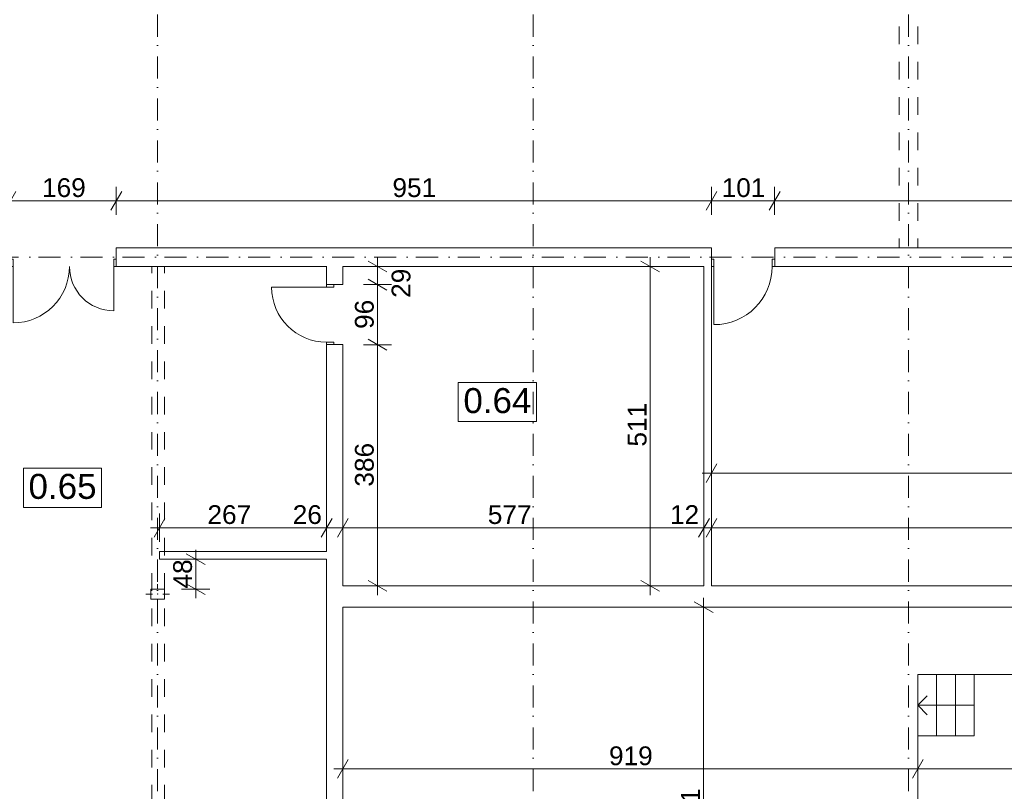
# Model space of a CAD drawing. Extents: x -283435 to 14216, y -77540 to 30522.
# Tile 82 of 177: x -154409 to -138671, y -31642 to -19303. Entities that reach past the tile are written whole.
import ezdxf

# ---------------------------------------------------------------- set-up
doc = ezdxf.new("R2010")
doc.units = 0
doc.header["$MEASUREMENT"] = 0
doc.linetypes.add('Kropki i Kreski', pattern=[670.277762, 352.777767, -176.388884, 0, -141.111112])
doc.linetypes.add('Przerywana', pattern=[564.444447, 282.222223, -282.222223])
for name, color, linetype in [('Drzwi ArchiCAD', 7, 'Continuous'), ('HYDRANTY', 7, 'Continuous'), ('SŁUPY', 7, 'Continuous'), ('WYMIARY', 7, 'Continuous'), ('ŚCIANY', 7, 'Continuous')]:
    doc.layers.add(name, color=color, linetype=linetype)
for name, color, linetype, lineweight in [('Drzwi ArchiCAD_Nr_Pióra__3', 3, 'Continuous', 18), ('Drzwi ArchiCAD_Nr_Pióra__7', 7, 'Continuous', 18), ('HYDRANTY_Nr_Pióra__5', 5, 'Continuous', 18), ('LINIE_Nr_Pióra__5', 5, 'Continuous', 18), ('LINIE_Nr_Pióra__7', 7, 'Continuous', 18), ('OPISY_Nr_Pióra__65', 65, 'Continuous', 18), ('OPISY_Nr_Pióra__86', 86, 'Continuous', 18), ('OSIE_Nr_Pióra__5', 5, 'Continuous', 18), ('OSIE_Nr_Pióra__7', 7, 'Continuous', 18), ('SŁUPY_Nr_Pióra__20', 20, 'Continuous', 18), ('WYMIARY_Nr_Pióra__4', 4, 'Continuous', 18), ('WYMIARY_Nr_Pióra__5', 5, 'Continuous', 18), ('ŚCIANY_Nr_Pióra__7', 7, 'Continuous', 18)]:
    doc.layers.add(name, color=color, linetype=linetype, lineweight=lineweight)
doc.layers.add('SŁUPY_Nr_Pióra__28', color=7, linetype='Continuous', lineweight=18, true_color=0x260900)
doc.styles.add('GENERATED_STYLE_1', font='arial.ttf')
doc.styles.add('GENERATED_STYLE_2', font='txt')
doc.dimstyles.new('GENERATED_STYLE__1', dxfattribs={"dimtxt": 300, "dimasz": 228, "dimexe": 0.18, "dimexo": 0, "dimgap": 0.09, "dimtad": 1, "dimdec": 0, "dimlfac": 0.1, "dimzin": 0, "dimdsep": 46, "dimtxsty": 'GENERATED_STYLE_2', "dimblk": 'ARROWHEAD_2', "dimblk1": 'ARROWHEAD_2', "dimblk2": 'ARROWHEAD_2', "dimcen": 0.09, "dimclrd": 256, "dimclre": 256, "dimclrt": 256, "dimazin": 0, "dimtfac": 1, "dimtdec": 4, "dimtmove": 0, "dimatfit": 3, "dimfxl": 1, "dimtolj": 1, "dimtzin": 0, "dimarcsym": 0})
doc.dimstyles.new('GENERATED_STYLE__2', dxfattribs={"dimtxt": 300, "dimasz": 228, "dimexe": 0.18, "dimexo": 0, "dimgap": 0.09, "dimtad": 1, "dimtih": 1, "dimtoh": 1, "dimdec": 0, "dimlfac": 0.1, "dimzin": 0, "dimdsep": 46, "dimtxsty": 'GENERATED_STYLE_2', "dimblk": 'ARROWHEAD_2', "dimblk1": 'ARROWHEAD_2', "dimblk2": 'ARROWHEAD_2', "dimcen": 0.09, "dimclrd": 256, "dimclre": 256, "dimclrt": 256, "dimazin": 0, "dimtfac": 1, "dimtdec": 4, "dimtmove": 0, "dimatfit": 3, "dimfxl": 1, "dimtolj": 1, "dimtzin": 0, "dimarcsym": 0})
doc.dimstyles.new('GENERATED_STYLE__3', dxfattribs={"dimtxt": 300, "dimasz": 228, "dimexe": 0.18, "dimexo": 0, "dimgap": 0.09, "dimtad": 1, "dimtih": 1, "dimtoh": 1, "dimdec": 0, "dimlfac": 0.1, "dimzin": 0, "dimdsep": 46, "dimtxsty": 'GENERATED_STYLE_2', "dimblk": 'ARROWHEAD_2', "dimblk1": 'ARROWHEAD_2', "dimblk2": 'ARROWHEAD_2', "dimcen": 0.09, "dimclrd": 256, "dimclre": 256, "dimclrt": 256, "dimazin": 0, "dimtfac": 1, "dimtdec": 4, "dimtmove": 2, "dimatfit": 3, "dimfxl": 1, "dimtolj": 1, "dimtzin": 0, "dimarcsym": 0})
doc.dimstyles.new('GENERATED_STYLE__4', dxfattribs={"dimtxt": 300, "dimasz": 228, "dimexe": 0.18, "dimexo": 0, "dimgap": 0.09, "dimtad": 1, "dimdec": 0, "dimlfac": 0.1, "dimzin": 0, "dimdsep": 46, "dimtxsty": 'GENERATED_STYLE_2', "dimblk": 'ARROWHEAD_2', "dimblk1": 'ARROWHEAD_2', "dimblk2": 'ARROWHEAD_2', "dimcen": 0.09, "dimclrd": 256, "dimclre": 256, "dimclrt": 256, "dimazin": 0, "dimtfac": 1, "dimtdec": 4, "dimtmove": 2, "dimatfit": 3, "dimfxl": 1, "dimtolj": 1, "dimtzin": 0, "dimarcsym": 0})

# ---------------------------------------------------------------- blocks, each defined once
blk = doc.blocks.new('Ściana_78', base_point=(-131793, -28697))
at = {"layer": 'ŚCIANY_Nr_Pióra__7', "linetype": 'Continuous'}
for p, q in [((-143472, -28357), (-149243, -28357)), ((-131423, -28357), (-143352, -28357)), ((-149243, -28697), (-131793, -28697))]:
    blk.add_line(p, q, dxfattribs=at)
blk = doc.blocks.new('D2 Asymetryczne 12_19')
at = {"layer": 'Drzwi ArchiCAD_Nr_Pióra__3', "linetype": 'Continuous'}
for p, q in [((805, 0), (805, 901.6)), ((-805, 0), (-805, 708.4)), ((-805, 0), (-845, 0)), ((-845, 0), (-845, -115)), ((-805, -115), (-805, 0)), ((845, 0), (805, 0)), ((805, 0), (805, -115)), ((845, -115), (845, 0)), ((-845, -115), (-805, -115)), ((805, -115), (845, -115))]:
    blk.add_line(p, q, dxfattribs=at)
for centre, radius, start, end in [((805, 0), 901.6, 90, 180), ((-805, 0), 708.4, 0, 90)]:
    blk.add_arc(centre, radius, start, end, dxfattribs=at)
at = {"layer": 'Drzwi ArchiCAD_Nr_Pióra__7', "linetype": 'Continuous'}
for p, q in [((-845, 0), (-845, -115)), ((845, 0), (845, -115))]:
    blk.add_line(p, q, dxfattribs=at)
blk = doc.blocks.new('D1 Drzwi proste 12_33')
at = {"layer": 'Drzwi ArchiCAD_Nr_Pióra__3', "linetype": 'Continuous'}
for p, q in [((465, 0), (465, 930)), ((-465, 0), (-505, 0)), ((-505, 0), (-505, -115)), ((-465, -115), (-465, 0)), ((505, 0), (465, 0)), ((465, 0), (465, -115)), ((505, -115), (505, 0)), ((-505, -115), (-465, -115)), ((465, -115), (505, -115))]:
    blk.add_line(p, q, dxfattribs=at)
blk.add_arc((465, 0), 930, 90, 180, dxfattribs=at)
at = {"layer": 'Drzwi ArchiCAD_Nr_Pióra__7', "linetype": 'Continuous'}
for p, q in [((-505, 0), (-505, -115)), ((505, 0), (505, -115))]:
    blk.add_line(p, q, dxfattribs=at)
blk = doc.blocks.new('Ściana_160', base_point=(-110415, -23100))
at = {"layer": 'ŚCIANY_Nr_Pióra__7', "linetype": 'Continuous'}
for p, q in [((-152866, -23135), (-152866, -22950)), ((-143352, -22950), (-152866, -22950)), ((-143352, -23135), (-143352, -22950)), ((-142342, -23135), (-142342, -22950)), ((-124578, -22950), (-142342, -22950)), ((-152866, -23250), (-152866, -23135)), ((-143352, -23250), (-143352, -23135)), ((-142342, -23250), (-142342, -23135)), ((-152866, -23250), (-149503, -23250)), ((-149243, -23250), (-143472, -23250)), ((-142342, -23250), (-124578, -23250))]:
    blk.add_line(p, q, dxfattribs=at)
at = {"layer": 'Drzwi ArchiCAD', "linetype": 'Continuous', "rotation": 180}
for name, p in [('D2 Asymetryczne 12_19', (-153711, -23250)), ('D1 Drzwi proste 12_33', (-142847, -23250))]:
    blk.add_blockref(name, p, dxfattribs=at)
blk = doc.blocks.new('Ściana_323', base_point=(-143352, -23100))
at = {"layer": 'ŚCIANY_Nr_Pióra__7', "linetype": 'Continuous'}
for p, q in [((-143472, -23250), (-143472, -28357)), ((-143352, -28357), (-143352, -23250))]:
    blk.add_line(p, q, dxfattribs=at)
blk = doc.blocks.new('D1 Drzwi proste 12_115')
at = {"layer": 'Drzwi ArchiCAD_Nr_Pióra__3', "linetype": 'Continuous'}
for p, q in [((440, 0), (440, 880)), ((-440, 0), (-480, 0)), ((-480, 0), (-480, -115)), ((-440, -115), (-440, 0)), ((480, 0), (440, 0)), ((440, 0), (440, -115)), ((480, -115), (480, 0)), ((-480, -115), (-440, -115)), ((440, -115), (480, -115))]:
    blk.add_line(p, q, dxfattribs=at)
blk.add_arc((440, 0), 880, 90, 180, dxfattribs=at)
at = {"layer": 'Drzwi ArchiCAD_Nr_Pióra__7', "linetype": 'Continuous'}
for p, q in [((-480, 0), (-480, -115)), ((480, 0), (480, -115))]:
    blk.add_line(p, q, dxfattribs=at)
blk = doc.blocks.new('Ściana_79', base_point=(-149503, -23100))
at = {"layer": 'ŚCIANY_Nr_Pióra__7', "linetype": 'Continuous'}
for p, q in [((-149503, -23250), (-149503, -23540)), ((-149243, -23540), (-149243, -23250)), ((-149503, -23540), (-149388, -23540)), ((-149388, -23540), (-149243, -23540)), ((-149503, -24500), (-149388, -24500)), ((-149503, -24500), (-149503, -27809)), ((-149388, -24500), (-149243, -24500)), ((-149243, -28357), (-149243, -24500)), ((-149503, -27929), (-149503, -35210)), ((-149243, -35210), (-149243, -28697))]:
    blk.add_line(p, q, dxfattribs=at)
at = {"layer": 'Drzwi ArchiCAD', "linetype": 'Continuous', "rotation": 90}
blk.add_blockref('D1 Drzwi proste 12_115', (-149503, -24020), dxfattribs=at)
blk = doc.blocks.new('Ściana_80', base_point=(-149503, -27809))
at = {"layer": 'ŚCIANY_Nr_Pióra__7', "linetype": 'Continuous'}
for p, q in [((-149503, -27809), (-152173, -27809)), ((-152173, -27809), (-152173, -27929)), ((-152173, -27929), (-149503, -27929))]:
    blk.add_line(p, q, dxfattribs=at)
blk = doc.blocks.new('Słup_110', base_point=(-152204, -28489))
at = {"layer": 'SŁUPY_Nr_Pióra__20', "linetype": 'Continuous'}
for p, q in [((-152204, -28409), (-152204, -28329)), ((-152284, -28489), (-152394, -28489)), ((-152204, -28569), (-152204, -28649)), ((-152124, -28489), (-152014, -28489))]:
    blk.add_line(p, q, dxfattribs=at)
blk.add_point((-152204, -28489), dxfattribs=at)
at = {"layer": 'SŁUPY_Nr_Pióra__28', "linetype": 'Continuous', "flags": 128}
blk.add_lwpolyline([(-152094, -28409), (-152314, -28409), (-152314, -28569), (-152094, -28569)], close=True, dxfattribs=at)
blk = doc.blocks.new('Linia_144', base_point=(-139153, -30267))
at = {"layer": 'HYDRANTY_Nr_Pióra__5', "linetype": 'Continuous'}
for p, q in [((-140053, -30267), (-139903, -30117)), ((-139153, -30267), (-140053, -30267)), ((-140053, -30267), (-139903, -30417))]:
    blk.add_line(p, q, dxfattribs=at)
blk = doc.blocks.new('*D1438')
at = {"layer": 'WYMIARY_Nr_Pióra__4', "linetype": 'Continuous', "transparency": 16777216}
for p, q in [((-154556, -22424), (-154556, -21974)), ((-152866, -22424), (-152866, -21974)), ((-154469, -22049), (-154642, -22349)), ((-152779, -22049), (-152952, -22349)), ((-154556, -22199), (-152866, -22199))]:
    blk.add_line(p, q, dxfattribs=at)
at = {"layer": 'WYMIARY_Nr_Pióra__5', "transparency": 16777216, "insert": (-154052, -21839), "char_height": 300, "attachment_point": 1, "style": 'GENERATED_STYLE_1'}
blk.add_mtext('{169}', dxfattribs=at)
blk = doc.blocks.new('ARROWHEAD_2')
at = {"linetype": 'Continuous'}
for p, q in [((0, 0), (-1, 0)), ((-0.378, -0.655), (0.378, 0.655))]:
    blk.add_line(p, q, dxfattribs=at)
blk = doc.blocks.new('*D1439')
at = {"layer": 'WYMIARY_Nr_Pióra__4', "linetype": 'Continuous', "transparency": 16777216}
for p, q in [((-152866, -22424), (-152866, -21974)), ((-143352, -22424), (-143352, -21974)), ((-152779, -22049), (-152952, -22349)), ((-143266, -22049), (-143439, -22349)), ((-152866, -22199), (-143352, -22199))]:
    blk.add_line(p, q, dxfattribs=at)
at = {"layer": 'WYMIARY_Nr_Pióra__5', "transparency": 16777216, "insert": (-148451, -21839), "char_height": 300, "attachment_point": 1, "style": 'GENERATED_STYLE_1'}
blk.add_mtext('{951}', dxfattribs=at)
blk = doc.blocks.new('*D1440')
at = {"layer": 'WYMIARY_Nr_Pióra__4', "linetype": 'Continuous', "transparency": 16777216}
for p, q in [((-143352, -22424), (-143352, -21974)), ((-142342, -22424), (-142342, -21974)), ((-143266, -22049), (-143439, -22349)), ((-142256, -22049), (-142429, -22349)), ((-143352, -22199), (-142342, -22199))]:
    blk.add_line(p, q, dxfattribs=at)
at = {"layer": 'WYMIARY_Nr_Pióra__5', "transparency": 16777216, "insert": (-143189, -21839), "char_height": 300, "attachment_point": 1, "style": 'GENERATED_STYLE_1'}
blk.add_mtext('{101}', dxfattribs=at)
blk = doc.blocks.new('*D1441')
at = {"layer": 'WYMIARY_Nr_Pióra__4', "linetype": 'Continuous', "transparency": 16777216}
for p, q in [((-142342, -22424), (-142342, -21974)), ((-124578, -22424), (-124578, -21974)), ((-142256, -22049), (-142429, -22349)), ((-124491, -22049), (-124664, -22349)), ((-142342, -22199), (-124578, -22199))]:
    blk.add_line(p, q, dxfattribs=at)
at = {"layer": 'WYMIARY_Nr_Pióra__5', "transparency": 16777216, "insert": (-133973, -21839), "char_height": 300, "attachment_point": 1, "style": 'GENERATED_STYLE_1'}
blk.add_mtext('{1\xa0776}', dxfattribs=at)
blk = doc.blocks.new('*D1442')
at = {"layer": 'WYMIARY_Nr_Pióra__4', "linetype": 'Continuous', "transparency": 16777216}
for p, q in [((-124578, -22424), (-124578, -21974)), ((-123098, -22424), (-123098, -21974)), ((-124491, -22049), (-124664, -22349)), ((-123011, -22049), (-123184, -22349)), ((-124578, -22199), (-123098, -22199))]:
    blk.add_line(p, q, dxfattribs=at)
at = {"layer": 'WYMIARY_Nr_Pióra__5', "transparency": 16777216, "insert": (-124179, -21839), "char_height": 300, "attachment_point": 1, "style": 'GENERATED_STYLE_1'}
blk.add_mtext('{148}', dxfattribs=at)
blk = doc.blocks.new('*D1443')
at = {"layer": 'WYMIARY_Nr_Pióra__4', "linetype": 'Continuous', "transparency": 16777216}
for p, q in [((-123098, -22424), (-123098, -21974)), ((-120811, -22424), (-120811, -21974)), ((-123011, -22049), (-123184, -22349)), ((-120725, -22049), (-120898, -22349)), ((-123098, -22199), (-120811, -22199))]:
    blk.add_line(p, q, dxfattribs=at)
at = {"layer": 'WYMIARY_Nr_Pióra__5', "transparency": 16777216, "insert": (-122073, -21839), "char_height": 300, "attachment_point": 1, "style": 'GENERATED_STYLE_1'}
blk.add_mtext('{229}', dxfattribs=at)
blk = doc.blocks.new('*D1444')
at = {"layer": 'WYMIARY_Nr_Pióra__4', "linetype": 'Continuous', "transparency": 16777216}
for p, q in [((-120811, -22424), (-120811, -21974)), ((-119301, -22424), (-119301, -21974)), ((-120725, -22049), (-120898, -22349)), ((-119215, -22049), (-119388, -22349)), ((-120811, -22199), (-119301, -22199))]:
    blk.add_line(p, q, dxfattribs=at)
at = {"layer": 'WYMIARY_Nr_Pióra__5', "transparency": 16777216, "insert": (-120398, -21839), "char_height": 300, "attachment_point": 1, "style": 'GENERATED_STYLE_1'}
blk.add_mtext('{151}', dxfattribs=at)
blk = doc.blocks.new('*D1445')
at = {"layer": 'WYMIARY_Nr_Pióra__4', "linetype": 'Continuous', "transparency": 16777216}
for p, q in [((-119301, -22424), (-119301, -21974)), ((-112131, -22424), (-112131, -21974)), ((-119215, -22049), (-119388, -22349)), ((-112045, -22049), (-112218, -22349)), ((-119301, -22199), (-112131, -22199))]:
    blk.add_line(p, q, dxfattribs=at)
at = {"layer": 'WYMIARY_Nr_Pióra__5', "transparency": 16777216, "insert": (-116058, -21839), "char_height": 300, "attachment_point": 1, "style": 'GENERATED_STYLE_1'}
blk.add_mtext('{717}', dxfattribs=at)
blk = doc.blocks.new('*D1446')
at = {"layer": 'WYMIARY_Nr_Pióra__4', "linetype": 'Continuous', "transparency": 16777216}
for p, q in [((-112131, -22424), (-112131, -21974)), ((-110651, -22424), (-110651, -21974)), ((-112045, -22049), (-112218, -22349)), ((-110565, -22049), (-110738, -22349)), ((-112131, -22199), (-110651, -22199))]:
    blk.add_line(p, q, dxfattribs=at)
at = {"layer": 'WYMIARY_Nr_Pióra__5', "transparency": 16777216, "insert": (-111733, -21839), "char_height": 300, "attachment_point": 1, "style": 'GENERATED_STYLE_1'}
blk.add_mtext('{148}', dxfattribs=at)
blk = doc.blocks.new('*D1447')
at = {"layer": 'WYMIARY_Nr_Pióra__4', "linetype": 'Continuous', "transparency": 16777216}
for p, q in [((-110651, -22424), (-110651, -21974)), ((-107609, -22424), (-107609, -21974)), ((-110565, -22049), (-110738, -22349)), ((-107522, -22049), (-107695, -22349)), ((-110651, -22199), (-107609, -22199))]:
    blk.add_line(p, q, dxfattribs=at)
at = {"layer": 'WYMIARY_Nr_Pióra__5', "transparency": 16777216, "insert": (-109472, -21839), "char_height": 300, "attachment_point": 1, "style": 'GENERATED_STYLE_1'}
blk.add_mtext('{304}', dxfattribs=at)
blk = doc.blocks.new('*D1448')
at = {"layer": 'WYMIARY_Nr_Pióra__4', "linetype": 'Continuous', "transparency": 16777216}
for p, q in [((-107609, -22424), (-107609, -21974)), ((-106709, -22424), (-106709, -21974)), ((-107522, -22049), (-107695, -22349)), ((-106622, -22049), (-106795, -22349)), ((-107609, -22199), (-106709, -22199))]:
    blk.add_line(p, q, dxfattribs=at)
at = {"layer": 'WYMIARY_Nr_Pióra__5', "transparency": 16777216, "insert": (-107386, -21839), "char_height": 300, "attachment_point": 1, "style": 'GENERATED_STYLE_1'}
blk.add_mtext('{90}', dxfattribs=at)
blk = doc.blocks.new('*D1449')
at = {"layer": 'WYMIARY_Nr_Pióra__4', "linetype": 'Continuous', "transparency": 16777216}
for p, q in [((-106709, -22424), (-106709, -21974)), ((-97966, -22424), (-97966, -21974)), ((-106622, -22049), (-106795, -22349)), ((-98053, -22349), (-97879, -22049)), ((-106709, -22199), (-97966, -22199)), ((-97966, -22199), (-97819, -22199))]:
    blk.add_line(p, q, dxfattribs=at)
at = {"layer": 'WYMIARY_Nr_Pióra__5', "transparency": 16777216, "insert": (-102679, -21839), "char_height": 300, "attachment_point": 1, "style": 'GENERATED_STYLE_1'}
blk.add_mtext('{874}', dxfattribs=at)
blk = doc.blocks.new('*D1554')
at = {"layer": 'WYMIARY_Nr_Pióra__4', "linetype": 'Continuous', "transparency": 16777216}
for p, q in [((-152173, -27652), (-152173, -27202)), ((-149503, -27652), (-149503, -27202)), ((-152087, -27277), (-152260, -27577)), ((-149417, -27277), (-149590, -27577)), ((-152320, -27427), (-152173, -27427)), ((-152173, -27427), (-149503, -27427))]:
    blk.add_line(p, q, dxfattribs=at)
at = {"layer": 'WYMIARY_Nr_Pióra__5', "transparency": 16777216, "char_height": 300, "attachment_point": 1, "style": 'GENERATED_STYLE_1'}
for s, insert in [('{267}', (-151408, -27067)), ('{26}', (-150045, -27067))]:
    blk.add_mtext(s, dxfattribs=dict(at, insert=insert))
blk = doc.blocks.new('*D1555')
at = {"layer": 'WYMIARY_Nr_Pióra__4', "linetype": 'Continuous', "transparency": 16777216}
for p, q in [((-149503, -27652), (-149503, -27202)), ((-149243, -27652), (-149243, -27202)), ((-149417, -27277), (-149590, -27577)), ((-149157, -27277), (-149330, -27577)), ((-149503, -27427), (-149243, -27427))]:
    blk.add_line(p, q, dxfattribs=at)
blk = doc.blocks.new('*D1556')
at = {"layer": 'WYMIARY_Nr_Pióra__4', "linetype": 'Continuous', "transparency": 16777216}
for p, q in [((-149243, -27652), (-149243, -27202)), ((-143472, -27652), (-143472, -27202)), ((-149157, -27277), (-149330, -27577)), ((-143386, -27277), (-143559, -27577)), ((-149243, -27427), (-143472, -27427))]:
    blk.add_line(p, q, dxfattribs=at)
at = {"layer": 'WYMIARY_Nr_Pióra__5', "transparency": 16777216, "char_height": 300, "attachment_point": 1, "style": 'GENERATED_STYLE_1'}
for s, insert in [('{577}', (-146927, -27067)), ('{12}', (-144015, -27067))]:
    blk.add_mtext(s, dxfattribs=dict(at, insert=insert))
blk = doc.blocks.new('*D1557')
at = {"layer": 'WYMIARY_Nr_Pióra__4', "linetype": 'Continuous', "transparency": 16777216}
for p, q in [((-143472, -27652), (-143472, -27202)), ((-143352, -27652), (-143352, -27202)), ((-143386, -27277), (-143559, -27577)), ((-143266, -27277), (-143439, -27577)), ((-143472, -27427), (-143352, -27427))]:
    blk.add_line(p, q, dxfattribs=at)
blk = doc.blocks.new('*D1558')
at = {"layer": 'WYMIARY_Nr_Pióra__4', "linetype": 'Continuous', "transparency": 16777216}
for p, q in [((-143352, -27652), (-143352, -27202)), ((-131423, -27652), (-131423, -27202)), ((-143266, -27277), (-143439, -27577)), ((-131336, -27277), (-131510, -27577)), ((-143352, -27427), (-131423, -27427))]:
    blk.add_line(p, q, dxfattribs=at)
at = {"layer": 'WYMIARY_Nr_Pióra__5', "transparency": 16777216, "insert": (-137901, -27067), "char_height": 300, "attachment_point": 1, "style": 'GENERATED_STYLE_1'}
blk.add_mtext('{1\xa0193}', dxfattribs=at)
blk = doc.blocks.new('*D1559')
at = {"layer": 'WYMIARY_Nr_Pióra__4', "linetype": 'Continuous', "transparency": 16777216}
for p, q in [((-131423, -27652), (-131423, -27202)), ((-126471, -27652), (-126471, -27202)), ((-131336, -27277), (-131510, -27577)), ((-126384, -27277), (-126558, -27577)), ((-131423, -27427), (-126471, -27427))]:
    blk.add_line(p, q, dxfattribs=at)
at = {"layer": 'WYMIARY_Nr_Pióra__5', "transparency": 16777216, "insert": (-129288, -27067), "char_height": 300, "attachment_point": 1, "style": 'GENERATED_STYLE_1'}
blk.add_mtext('{495}', dxfattribs=at)
blk = doc.blocks.new('*D1560')
at = {"layer": 'WYMIARY_Nr_Pióra__4', "linetype": 'Continuous', "transparency": 16777216}
for p, q in [((-126471, -27652), (-126471, -27202)), ((-126221, -27652), (-126221, -27202)), ((-126384, -27277), (-126558, -27577)), ((-126134, -27277), (-126308, -27577)), ((-126471, -27427), (-126221, -27427))]:
    blk.add_line(p, q, dxfattribs=at)
blk = doc.blocks.new('*D1561')
at = {"layer": 'WYMIARY_Nr_Pióra__4', "linetype": 'Continuous', "transparency": 16777216}
for p, q in [((-126221, -27652), (-126221, -27202)), ((-121354, -27652), (-121354, -27202)), ((-126134, -27277), (-126308, -27577)), ((-121268, -27277), (-121441, -27577)), ((-126221, -27427), (-121354, -27427))]:
    blk.add_line(p, q, dxfattribs=at)
at = {"layer": 'WYMIARY_Nr_Pióra__5', "transparency": 16777216, "char_height": 300, "attachment_point": 1, "style": 'GENERATED_STYLE_1'}
for s, insert in [('{25}', (-126084, -27067)), ('{487}', (-124129, -27067)), ('{27}', (-121896, -27067))]:
    blk.add_mtext(s, dxfattribs=dict(at, insert=insert))
blk = doc.blocks.new('*D1562')
at = {"layer": 'WYMIARY_Nr_Pióra__4', "linetype": 'Continuous', "transparency": 16777216}
for p, q in [((-121354, -27652), (-121354, -27202)), ((-121084, -27652), (-121084, -27202)), ((-121268, -27277), (-121441, -27577)), ((-120998, -27277), (-121171, -27577)), ((-121354, -27427), (-121084, -27427))]:
    blk.add_line(p, q, dxfattribs=at)
blk = doc.blocks.new('*D1563')
at = {"layer": 'WYMIARY_Nr_Pióra__4', "linetype": 'Continuous', "transparency": 16777216}
for p, q in [((-121084, -27652), (-121084, -27202)), ((-120834, -27652), (-120834, -27202)), ((-120998, -27277), (-121171, -27577)), ((-120921, -27577), (-120748, -27277)), ((-121084, -27427), (-120834, -27427)), ((-120834, -27427), (-120687, -27427))]:
    blk.add_line(p, q, dxfattribs=at)
at = {"layer": 'WYMIARY_Nr_Pióra__5', "transparency": 16777216, "insert": (-120747, -27067), "char_height": 300, "attachment_point": 1, "style": 'GENERATED_STYLE_1'}
blk.add_mtext('{25}', dxfattribs=at)
blk = doc.blocks.new('*D1579')
at = {"layer": 'WYMIARY_Nr_Pióra__4', "linetype": 'Continuous', "transparency": 16777216}
for p, q in [((-149157, -31134), (-149330, -31434)), ((-149243, -31509), (-149243, -31059)), ((-139966, -31134), (-140140, -31434)), ((-140053, -31509), (-140053, -31059)), ((-149390, -31284), (-149243, -31284)), ((-149243, -31284), (-140053, -31284))]:
    blk.add_line(p, q, dxfattribs=at)
at = {"layer": 'WYMIARY_Nr_Pióra__5', "transparency": 16777216, "insert": (-144990, -30924), "char_height": 300, "attachment_point": 1, "style": 'GENERATED_STYLE_1'}
blk.add_mtext('{919}', dxfattribs=at)
blk = doc.blocks.new('*D1580')
at = {"layer": 'WYMIARY_Nr_Pióra__4', "linetype": 'Continuous', "transparency": 16777216}
for p, q in [((-139966, -31134), (-140140, -31434)), ((-140053, -31509), (-140053, -31059)), ((-134996, -31134), (-135170, -31434)), ((-135083, -31509), (-135083, -31059)), ((-140053, -31284), (-135083, -31284))]:
    blk.add_line(p, q, dxfattribs=at)
at = {"layer": 'WYMIARY_Nr_Pióra__5', "transparency": 16777216, "insert": (-137909, -30924), "char_height": 300, "attachment_point": 1, "style": 'GENERATED_STYLE_1'}
blk.add_mtext('{497}', dxfattribs=at)
blk = doc.blocks.new('*D1581')
at = {"layer": 'WYMIARY_Nr_Pióra__4', "linetype": 'Continuous', "transparency": 16777216}
for p, q in [((-134996, -31134), (-135170, -31434)), ((-135083, -31509), (-135083, -31059)), ((-131880, -31434), (-131706, -31134)), ((-131793, -31509), (-131793, -31059)), ((-135083, -31284), (-131793, -31284)), ((-131793, -31284), (-131646, -31284))]:
    blk.add_line(p, q, dxfattribs=at)
at = {"layer": 'WYMIARY_Nr_Pióra__5', "transparency": 16777216, "insert": (-133779, -30924), "char_height": 300, "attachment_point": 1, "style": 'GENERATED_STYLE_1'}
blk.add_mtext('{329}', dxfattribs=at)
blk = doc.blocks.new('*D1582')
at = {"layer": 'WYMIARY_Nr_Pióra__4', "linetype": 'Continuous', "transparency": 16777216}
for p, q in [((-143327, -28783), (-143627, -28610)), ((-143477, -28697), (-143477, -28550)), ((-143252, -28697), (-143702, -28697)), ((-143477, -35210), (-143477, -28697)), ((-143252, -35210), (-143702, -35210)), ((-143627, -35123), (-143327, -35296)), ((-143477, -35357), (-143477, -35210))]:
    blk.add_line(p, q, dxfattribs=at)
at = {"layer": 'WYMIARY_Nr_Pióra__5', "transparency": 16777216, "insert": (-143837, -32295), "char_height": 300, "attachment_point": 1, "rotation": 90, "style": 'GENERATED_STYLE_1'}
blk.add_mtext('{651}', dxfattribs=at)
blk = doc.blocks.new('*D1628')
at = {"layer": 'WYMIARY_Nr_Pióra__4', "linetype": 'Continuous', "transparency": 16777216}
for p, q in [((-143266, -26403), (-143439, -26703)), ((-143352, -26778), (-143352, -26328)), ((-120998, -26403), (-121171, -26703)), ((-121084, -26778), (-121084, -26328)), ((-143499, -26553), (-143352, -26553)), ((-143352, -26553), (-121084, -26553))]:
    blk.add_line(p, q, dxfattribs=at)
at = {"layer": 'WYMIARY_Nr_Pióra__5', "transparency": 16777216, "char_height": 300, "attachment_point": 1, "style": 'GENERATED_STYLE_1'}
for s, insert in [('{2\xa0227}', (-132959, -26193)), ('{25}', (-121626, -26193))]:
    blk.add_mtext(s, dxfattribs=dict(at, insert=insert))
blk = doc.blocks.new('*D1629')
at = {"layer": 'WYMIARY_Nr_Pióra__4', "linetype": 'Continuous', "transparency": 16777216}
for p, q in [((-120998, -26403), (-121171, -26703)), ((-121084, -26778), (-121084, -26328)), ((-120921, -26703), (-120748, -26403)), ((-120834, -26778), (-120834, -26328)), ((-121084, -26553), (-120834, -26553)), ((-120834, -26553), (-120687, -26553))]:
    blk.add_line(p, q, dxfattribs=at)
blk = doc.blocks.new('*D1630')
at = {"layer": 'WYMIARY_Nr_Pióra__4', "linetype": 'Continuous', "transparency": 16777216}
for p, q in [((-144330, -23250), (-144330, -23103)), ((-144105, -23250), (-144555, -23250)), ((-144180, -23337), (-144480, -23163)), ((-144330, -28357), (-144330, -23250)), ((-144480, -28270), (-144180, -28443)), ((-144105, -28357), (-144555, -28357)), ((-144330, -28503), (-144330, -28357))]:
    blk.add_line(p, q, dxfattribs=at)
at = {"layer": 'WYMIARY_Nr_Pióra__5', "transparency": 16777216, "insert": (-144690, -26130), "char_height": 300, "attachment_point": 1, "rotation": 90, "style": 'GENERATED_STYLE_1'}
blk.add_mtext('{511}', dxfattribs=at)
blk = doc.blocks.new('*D1631')
at = {"layer": 'WYMIARY_Nr_Pióra__4', "linetype": 'Continuous', "transparency": 16777216}
for p, q in [((-148466, -24500), (-148916, -24500)), ((-148841, -24413), (-148541, -24587)), ((-148691, -28357), (-148691, -24500)), ((-148841, -28270), (-148541, -28443)), ((-148466, -28357), (-148916, -28357)), ((-148691, -28503), (-148691, -28357))]:
    blk.add_line(p, q, dxfattribs=at)
at = {"layer": 'WYMIARY_Nr_Pióra__5', "transparency": 16777216, "insert": (-149051, -26770), "char_height": 300, "attachment_point": 1, "rotation": 90, "style": 'GENERATED_STYLE_1'}
blk.add_mtext('{386}', dxfattribs=at)
blk = doc.blocks.new('*D1632')
at = {"layer": 'WYMIARY_Nr_Pióra__4', "linetype": 'Continuous', "transparency": 16777216}
for p, q in [((-148466, -23540), (-148916, -23540)), ((-148841, -23453), (-148541, -23627)), ((-148691, -24500), (-148691, -23540)), ((-148466, -24500), (-148916, -24500)), ((-148841, -24413), (-148541, -24587))]:
    blk.add_line(p, q, dxfattribs=at)
at = {"layer": 'WYMIARY_Nr_Pióra__5', "transparency": 16777216, "char_height": 300, "attachment_point": 1, "rotation": 90, "style": 'GENERATED_STYLE_1'}
for s, insert in [('{29}', (-148464, -23751)), ('{96}', (-149051, -24248))]:
    blk.add_mtext(s, dxfattribs=dict(at, insert=insert))
blk = doc.blocks.new('*D1633')
at = {"layer": 'WYMIARY_Nr_Pióra__4', "linetype": 'Continuous', "transparency": 16777216}
for p, q in [((-148691, -23250), (-148691, -23103)), ((-148466, -23250), (-148916, -23250)), ((-148541, -23337), (-148841, -23163)), ((-148691, -23540), (-148691, -23250)), ((-148466, -23540), (-148916, -23540)), ((-148841, -23453), (-148541, -23627))]:
    blk.add_line(p, q, dxfattribs=at)
blk = doc.blocks.new('*D1638')
at = {"layer": 'WYMIARY_Nr_Pióra__4', "linetype": 'Continuous', "transparency": 16777216}
for p, q in [((-151446, -28015), (-151746, -27842)), ((-151596, -27929), (-151596, -27782)), ((-151371, -27929), (-151821, -27929)), ((-151596, -28409), (-151596, -27929)), ((-151746, -28322), (-151446, -28495)), ((-151371, -28409), (-151821, -28409)), ((-151596, -28556), (-151596, -28409))]:
    blk.add_line(p, q, dxfattribs=at)
at = {"layer": 'WYMIARY_Nr_Pióra__5', "transparency": 16777216, "insert": (-151956, -28399), "char_height": 300, "attachment_point": 1, "rotation": 90, "style": 'GENERATED_STYLE_1'}
blk.add_mtext('{48}', dxfattribs=at)

msp = doc.modelspace()

# ---------------------------------------------------------------- linework, layer by layer
at = {"layer": 'LINIE_Nr_Pióra__5', "linetype": 'Continuous'}
for p, q in [((-135082.9, -29776.6), (-140052.9, -29776.6)), ((-140052.9, -29776.6), (-140052.9, -35279.9)), ((-140052.9, -29776.6), (-140052.9, -30756.6)), ((-139752.9, -30756.6), (-139752.9, -29776.6)), ((-139452.9, -30756.6), (-139452.9, -29776.6)), ((-139152.9, -30756.6), (-139152.9, -29776.6)), ((-140052.9, -30756.6), (-139152.9, -30756.6)), ((-140052.9, -30756.6), (-139752.9, -30756.6))]:
    msp.add_line(p, q, dxfattribs=at)
at = {"layer": 'LINIE_Nr_Pióra__7', "linetype": 'Przerywana'}
for p, q in [((-140354, -18849), (-140354, -22949.9)), ((-140054, -18849), (-140054, -22949.9)), ((-152295.4, -35209.9), (-152295.4, -23249.9)), ((-152093.4, -35209.9), (-152093.4, -23249.9))]:
    msp.add_line(p, q, dxfattribs=at)
at = {"layer": 'OPISY_Nr_Pióra__65', "linetype": 'Continuous', "flags": 128}
for points in [[(-147398.6, -25102.6), (-146148.7, -25102.6), (-146148.7, -25731.2), (-147398.6, -25731.2)], [(-154349.5, -26474.5), (-153099.5, -26474.5), (-153099.5, -27103), (-154349.5, -27103)]]:
    msp.add_lwpolyline(points, close=True, dxfattribs=at)
at = {"layer": 'OSIE_Nr_Pióra__5', "linetype": 'Kropki i Kreski'}
for p, q in [((-152204, -38346.1), (-152204, 27442)), ((-146204, -38346.1), (-146204, 27442)), ((-140204, -38346.1), (-140204, 27442))]:
    msp.add_line(p, q, dxfattribs=at)
at = {"layer": 'OSIE_Nr_Pióra__7', "linetype": 'Kropki i Kreski'}
msp.add_line((-280139.5, -23099.9), (10893.5, -23099.9), dxfattribs=at)

# ---------------------------------------------------------------- block references
at = {"layer": 'HYDRANTY', "linetype": 'Continuous'}
msp.add_blockref('Linia_144', (-139152.9, -30266.6), dxfattribs=at)
at = {"layer": 'SŁUPY'}
msp.add_blockref('Słup_110', (-152204, -28488.8), dxfattribs=at)
at = {"layer": 'ŚCIANY'}
for name, p in [('Ściana_160', (-110414.6, -23099.9)), ('Ściana_79', (-149503.4, -23099.9)), ('Ściana_323', (-143352.5, -23099.9)), ('Ściana_80', (-149503.4, -27808.8)), ('Ściana_78', (-131792.9, -28696.6))]:
    msp.add_blockref(name, p, dxfattribs=at)

# ---------------------------------------------------------------- texts
at = {"layer": 'OPISY_Nr_Pióra__86', "linetype": 'Continuous', "char_height": 400, "attachment_point": 2, "style": 'GENERATED_STYLE_1'}
for s, insert in [('{0.64}', (-146773.6, -25194.1)), ('{0.65}', (-153724.5, -26565.9))]:
    msp.add_mtext(s, dxfattribs=dict(at, insert=insert))

# ---------------------------------------------------------------- dimensions: what is measured, and where the dimension line sits
at = {"layer": 'WYMIARY', "linetype": 'Continuous'}
for base, p1, p2, dimstyle, picture, middle in [((-170896.8, -22198.7), (-154555.8, -22949.9), (-152865.8, -22949.9), 'GENERATED_STYLE__2', '*D1438', (-153714.9, -21988.7)), ((-170896.8, -22198.7), (-152865.8, -22949.9), (-143352.5, -22949.9), 'GENERATED_STYLE__2', '*D1439', (-148113.3, -21988.7)), ((-170896.8, -22198.7), (-143352.5, -22949.9), (-142342.5, -22949.9), 'GENERATED_STYLE__2', '*D1440', (-142851.6, -21988.7)), ((-170896.8, -22198.7), (-142342.5, -22949.9), (-124577.9, -22949.9), 'GENERATED_STYLE__2', '*D1441', (-133458.8, -21988.7)), ((-170896.8, -22198.7), (-123097.9, -22949.9), (-120811.4, -22949.9), 'GENERATED_STYLE__3', '*D1443', (-121736.1, -21988.7)), ((-170896.8, -22198.7), (-110651.5, -22949.9), (-107608.6, -22949.9), 'GENERATED_STYLE__2', '*D1447', (-109134.1, -21988.7)), ((-170896.8, -22198.7), (-107608.6, -22949.9), (-106708.6, -22949.9), 'GENERATED_STYLE__2', '*D1448', (-107161.3, -21988.7)), ((-170896.8, -22198.7), (-124577.9, -22949.9), (-123097.9, -22949.9), 'GENERATED_STYLE__2', '*D1442', (-123842, -21988.7)), ((-170896.8, -22198.7), (-112131.5, -22949.9), (-110651.5, -22949.9), 'GENERATED_STYLE__2', '*D1446', (-111395.6, -21988.7)), ((-170896.8, -22198.7), (-106708.6, -22949.9), (-97966, -22949.9), 'GENERATED_STYLE__2', '*D1449', (-102341.4, -21988.7)), ((-170896.8, -22198.7), (-120811.4, -22949.9), (-119301.4, -22949.9), 'GENERATED_STYLE__2', '*D1444', (-120060.6, -21988.7)), ((-170896.8, -22198.7), (-119301.4, -22949.9), (-112131.5, -22949.9), 'GENERATED_STYLE__2', '*D1445', (-115720.6, -21988.7)), ((-143352.5, -26552.8), (-143352.5, -23249.9), (-121084.2, -25740.4), 'GENERATED_STYLE__2', '*D1628', (-132444.6, -26342.8)), ((-143352.5, -26552.8), (-121084.2, -25740.4), (-120834.2, -23249.9), 'GENERATED_STYLE__2', '*D1629', (-121401.3, -26342.8)), ((-152173.4, -27426.7), (-152173.4, -27808.8), (-149503.4, -27808.8), 'GENERATED_STYLE__2', '*D1554', (-151070.1, -27216.7)), ((-152173.4, -27426.7), (-149243.4, -28356.6), (-143472.5, -28356.6), 'GENERATED_STYLE__2', '*D1556', (-146589.7, -27216.7)), ((-152173.4, -27426.7), (-143352.5, -28356.6), (-131422.9, -28356.6), 'GENERATED_STYLE__2', '*D1558', (-137386.3, -27216.7)), ((-152173.4, -27426.7), (-131422.9, -28356.6), (-126471, -28740.9), 'GENERATED_STYLE__2', '*D1559', (-128951.1, -27216.7)), ((-152173.4, -27426.7), (-126221, -28380.9), (-121354.2, -28380.9), 'GENERATED_STYLE__2', '*D1561', (-123791.7, -27216.7)), ((-152173.4, -27426.7), (-121084.2, -28070.9), (-120834.2, -28380.9), 'GENERATED_STYLE__2', '*D1563', (-120522.5, -27216.7)), ((-152173.4, -27426.7), (-149503.4, -27808.8), (-149243.4, -28356.6), 'GENERATED_STYLE__2', '*D1555', (-149820.5, -27216.7)), ((-152173.4, -27426.7), (-143472.5, -28356.6), (-143352.5, -28356.6), 'GENERATED_STYLE__2', '*D1557', (-143789.6, -27216.7)), ((-152173.4, -27426.7), (-126471, -28740.9), (-126221, -28380.9), 'GENERATED_STYLE__3', '*D1560', (-125859.1, -27216.7)), ((-152173.4, -27426.7), (-121354.2, -28380.9), (-121084.2, -28070.9), 'GENERATED_STYLE__2', '*D1562', (-121671.3, -27216.7)), ((-149243.4, -31283.8), (-149243.4, -28696.6), (-140052.9, -29776.6), 'GENERATED_STYLE__2', '*D1579', (-144652.3, -31073.8)), ((-149243.4, -31283.8), (-135082.9, -29776.6), (-131792.9, -28696.6), 'GENERATED_STYLE__2', '*D1581', (-133442, -31073.8)), ((-149243.4, -31283.8), (-140052.9, -29776.6), (-135082.9, -29776.6), 'GENERATED_STYLE__2', '*D1580', (-137572, -31073.8))]:
    dim = msp.add_linear_dim(base=base, p1=p1, p2=p2, dimstyle=dimstyle, dxfattribs=at)
    dim.commit()
    dim.dimension.update_dxf_attribs({"geometry": picture, "text_midpoint": middle})
for base, p1, p2, dimstyle, picture, middle in [((-148690.5, -28356.6), (-149243.4, -23539.9), (-149243.4, -23249.9), 'GENERATED_STYLE__4', '*D1633', (-148314.3, -23526)), ((-144330, -28356.6), (-143472.5, -28356.6), (-143472.5, -23249.9), 'GENERATED_STYLE__1', '*D1630', (-144540, -25792.3)), ((-148690.5, -28356.6), (-149243.4, -24499.9), (-149243.4, -23539.9), 'GENERATED_STYLE__1', '*D1632', (-148900.5, -24022.6)), ((-148690.5, -28356.6), (-149243.4, -28356.6), (-149243.4, -24499.9), 'GENERATED_STYLE__1', '*D1631', (-148900.5, -26432.4)), ((-151596.4, -28408.8), (-152094, -28408.8), (-152173.4, -27928.8), 'GENERATED_STYLE__4', '*D1638', (-151806.4, -28173.9)), ((-143477.1, -35209.9), (-149243.4, -35209.9), (-149243.4, -28696.6), 'GENERATED_STYLE__1', '*D1582', (-143687.1, -31957.4))]:
    dim = msp.add_linear_dim(base=base, p1=p1, p2=p2, angle=90, dimstyle=dimstyle, dxfattribs=at)
    dim.commit()
    dim.dimension.update_dxf_attribs({"geometry": picture, "text_midpoint": middle})

doc.saveas('drawing.dxf')
